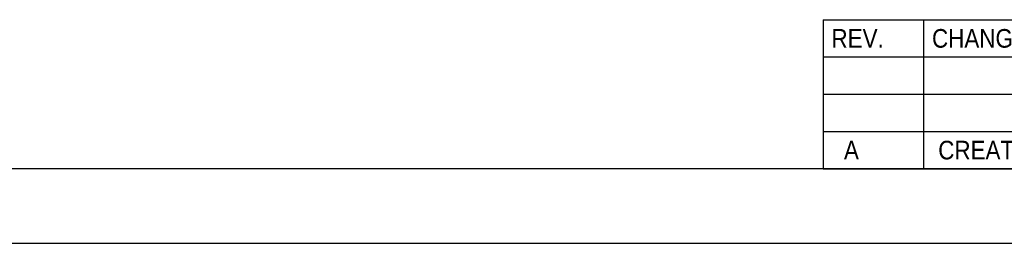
# Model space of a CAD drawing. Header units: millimetres. Extents: x 0 to 5600, y -1552 to 3960.
# Tile 11 of 199: x 2133 to 3191, y 0 to 240. Entities that reach past the tile are written whole.
import ezdxf

# ---------------------------------------------------------------- set-up
doc = ezdxf.new("R2010")
doc.units = ezdxf.units.MM
doc.header["$LTSCALE"] = 308
doc.layers.get('0').update_dxf_attribs({"linetype": 'CONTINUOUS'})
doc.styles.get("Standard").update_dxf_attribs({"font": 'txt', "width": 0.9})

msp = doc.modelspace()

# ---------------------------------------------------------------- linework, layer by layer
at = {"color": 2, "linetype": 'Continuous'}
for p, q in [((2995.9, 240.1), (3974.5, 240.1)), ((2995.9, 240.1), (2995.9, 80.1)), ((3103.9, 240.1), (3103.9, 80.1)), ((2995.9, 200.1), (3974.5, 200.1)), ((2995.9, 160.1), (3974.5, 160.1)), ((2995.9, 120.1), (3974.5, 120.1)), ((2995.9, 80.1), (3974.5, 80.1))]:
    msp.add_line(p, q, dxfattribs=at)
at = {"color": 7, "linetype": 'Continuous'}
for p, q in [((5506.7, 80), (80, 80)), ((0, 0), (5600, 0))]:
    msp.add_line(p, q, dxfattribs=at)

# ---------------------------------------------------------------- texts
at = {"color": 2, "linetype": 'Continuous', "char_height": 20, "attachment_point": 1, "line_spacing_factor": 0.9}
for s, insert, width in [('REV.', (3004.9, 230.1), 72), ('CHANGE', (3112.9, 230.1), 108), ('  A', (3004.9, 110.1), 54), (' CREATED', (3112.9, 110.1), 144)]:
    msp.add_mtext(s, dxfattribs=dict(at, insert=insert, width=width))

doc.saveas('drawing.dxf')
